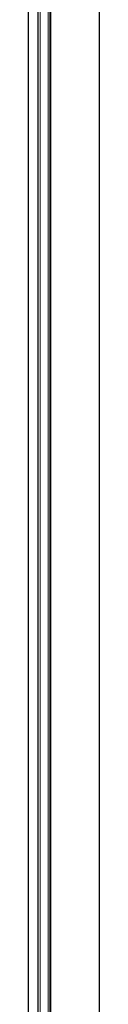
# Model space of a CAD drawing. Header units: millimetres. Extents: x 8 to 1010, y 12 to 2700.
# Tile 45 of 68: x 574 to 592, y 1802 to 2043. Entities that reach past the tile are written whole.
import ezdxf

# ---------------------------------------------------------------- set-up
doc = ezdxf.new("R2010")
doc.units = ezdxf.units.MM

msp = doc.modelspace()

# ---------------------------------------------------------------- linework, layer by layer
at = {"color": 7, "linetype": 'Continuous', "lineweight": 30}
for p, q in [((574.31, 1588.2), (574.31, 2588.19)), ((591.65, 1589.13), (591.65, 2495.71)), ((579.57, 1589.26), (579.57, 2481.31)), ((576.69, 1589.25), (576.69, 2478.96))]:
    msp.add_line(p, q, dxfattribs=at)
at = {"color": 8, "linetype": 'Continuous', "lineweight": 0}
for p, q in [((591.55, 1589.13), (591.55, 2495.54)), ((579.1, 1589.26), (579.1, 2480.91)), ((579.76, 1589.25), (579.76, 2481.48)), ((577.18, 1589.26), (577.18, 2479.35))]:
    msp.add_line(p, q, dxfattribs=at)

doc.saveas('drawing.dxf')
